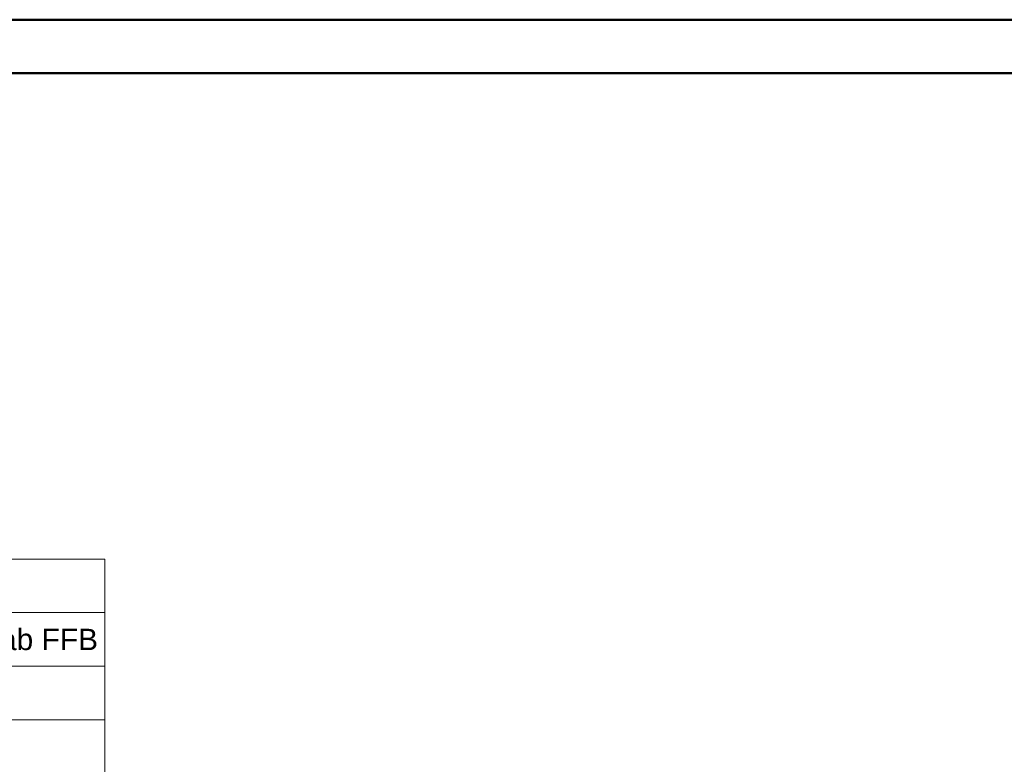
# Model space of a CAD drawing. Extents: x -208 to 552, y -140 to 454.
# Tile 44 of 47: x 47 to 139, y 384 to 454. Entities that reach past the tile are written whole.
import ezdxf

# ---------------------------------------------------------------- set-up
doc = ezdxf.new("R2010")
doc.units = 0
doc.layers.get('0').update_dxf_attribs({"lineweight": 35})
doc.layers.add('H_Ruecklauf_Beschriftung', color=5, linetype='Continuous', lineweight=18, true_color=0x0000ff)
doc.layers.add('Rahmen', color=7, linetype='Continuous', lineweight=35, true_color=0x009900)
doc.styles.get("Standard").update_dxf_attribs({"font": 'arial.ttf'})

# ---------------------------------------------------------------- blocks, each defined once
blk = doc.blocks.new('Bauteilbeschriftung-A06HSU3QNL', base_point=(19.012, 358.902))
at = {"color": 0, "lineweight": -2}
for p, q in [((19.012, 403.375), (54.865, 403.375)), ((19.012, 383.375), (19.012, 403.375)), ((54.865, 403.375), (54.865, 383.375)), ((19.012, 398.375), (54.865, 398.375)), ((19.012, 393.375), (54.865, 393.375)), ((19.012, 388.375), (54.865, 388.375)), ((54.865, 383.375), (19.012, 383.375))]:
    blk.add_line(p, q, dxfattribs=at)
at = {"color": 0, "linetype": 'ByBlock', "lineweight": -2, "ltscale": 0.18}
blk.add_line((19.012, 383.375), (19.012, 358.902), dxfattribs=at)
at = {"color": 0, "linetype": 'ByBlock', "lineweight": -2, "ltscale": 0.18, "char_height": 2, "attachment_point": 1}
for s, insert in [('{\\fArial;DN 12}', (19.679, 401.875)), ('{\\fArial;Mitte Bauteil = 5 cm ab FFB}', (19.679, 396.875)), ('{\\fArial;ṁ = 69.23 kg/h}', (19.679, 391.875)), ('{\\fArial;Temponox }', (19.679, 386.875))]:
    blk.add_mtext(s, dxfattribs=dict(at, insert=insert))

msp = doc.modelspace()

# ---------------------------------------------------------------- linework, layer by layer
at = {"layer": 'Rahmen', "lineweight": 50, "ltscale": 0.5}
for points in [[(552.042, -140.242), (552.042, 453.758), (-207.958, 453.758), (-207.958, -140.242), (202.042, -140.242), (452.042, -140.242), (552.042, -140.242)], [(547.042, -135.242), (547.042, 448.758), (-177.958, 448.758), (-177.958, -135.242), (197.042, -135.242), (447.042, -135.242), (547.042, -135.242)]]:
    msp.add_lwpolyline(points, close=True, dxfattribs=at)

# ---------------------------------------------------------------- block references
at = {"layer": 'H_Ruecklauf_Beschriftung', "ltscale": 0.18}
msp.add_blockref('Bauteilbeschriftung-A06HSU3QNL', (19.012, 358.902), dxfattribs=at)

doc.saveas('drawing.dxf')
